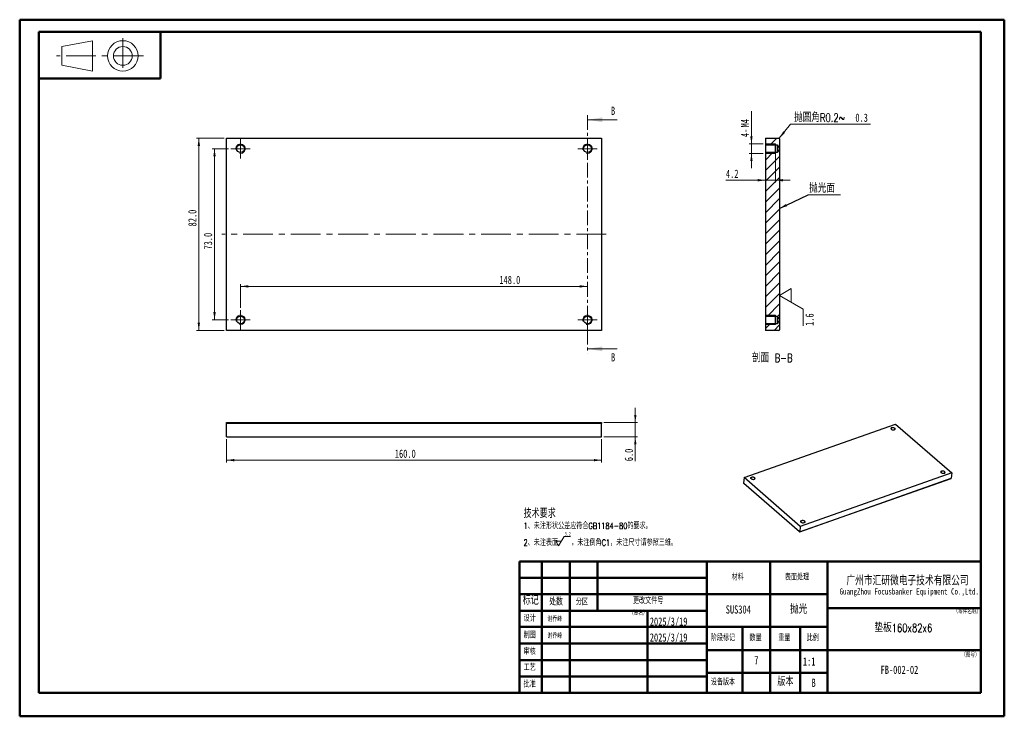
# Model space of a CAD drawing. Header units: millimetres. Extents: x 0 to 420, y 0 to 297.
import ezdxf

# ---------------------------------------------------------------- set-up
doc = ezdxf.new("R2010")
doc.units = ezdxf.units.MM
doc.linetypes.add('CENTER', pattern=[10.159999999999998, 6.35, -1.27, 1.27, -1.27])
doc.linetypes.add('CENTERX2', pattern=[20.319999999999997, 12.7, -2.54, 2.54, -2.54])
doc.layers.add('FORMAT', color=7, linetype='Continuous')
doc.styles.add('SLDTEXTSTYLE0', font='TXT', dxfattribs={"width": 0.7, "bigfont": 'bigfont'})
doc.styles.add('SLDTEXTSTYLE1', font='TXT', dxfattribs={"width": 0.75})
doc.styles.add('SLDTEXTSTYLE2', font='TXT', dxfattribs={"width": 0.7})
doc.styles.add('SLDTEXTSTYLE3', font='TXT', dxfattribs={"width": 0.75, "bigfont": 'bigfont'})
doc.dimstyles.new('SLDDIMSTYLE0', dxfattribs={"dimtxt": 3.5, "dimasz": 3.302, "dimexe": 0, "dimexo": 0.0625, "dimgap": 0.875, "dimtad": 1, "dimdec": 1, "dimrnd": 1e-09, "dimzin": 4, "dimdsep": 46, "dimtxsty": 'SLDTEXTSTYLE1', "dimsah": 1, "dimcen": 0.09, "dimadec": 0, "dimazin": 1, "dimtfac": 1, "dimtofl": 0, "dimtmove": 0, "dimatfit": 3, "dimfxl": 0, "dimfrac": 2, "dimtolj": 1, "dimtzin": 12, "dimarcsym": 0})
doc.dimstyles.new('SLDDIMSTYLE1', dxfattribs={"dimtxt": 3.5, "dimasz": 3.302, "dimexe": 0, "dimexo": 0.0625, "dimgap": 0.875, "dimtad": 1, "dimdec": 1, "dimrnd": 1e-09, "dimzin": 4, "dimdsep": 46, "dimtxsty": 'SLDTEXTSTYLE1', "dimsah": 1, "dimcen": 0.09, "dimadec": 0, "dimazin": 1, "dimtfac": 1, "dimtmove": 0, "dimatfit": 0, "dimfxl": 0, "dimfrac": 2, "dimtolj": 1, "dimtzin": 12, "dimarcsym": 0})
doc.dimstyles.new('SLDDIMSTYLE2', dxfattribs={"dimtxt": 3.5, "dimasz": 3.302, "dimexe": 0, "dimexo": 0.0625, "dimgap": 0.875, "dimtad": 1, "dimdec": 1, "dimrnd": 1e-09, "dimzin": 12, "dimdsep": 46, "dimtxsty": 'SLDTEXTSTYLE1', "dimsah": 1, "dimcen": 0.09, "dimadec": 0, "dimazin": 3, "dimtfac": 1, "dimtmove": 0, "dimatfit": 0, "dimfxl": 0, "dimfrac": 2, "dimtolj": 1, "dimtzin": 12, "dimarcsym": 0})
doc.dimstyles.new('SLDDIMSTYLE3', dxfattribs={"dimtxt": 3.5, "dimasz": 3.302, "dimexe": 0, "dimexo": 0.0625, "dimgap": 0.875, "dimtad": 0, "dimtih": 1, "dimtoh": 1, "dimdec": 1, "dimrnd": 1e-09, "dimdsep": 46, "dimtxsty": 'SLDTEXTSTYLE1', "dimsah": 1, "dimcen": 0, "dimadec": 0, "dimazin": 2, "dimtfac": 1, "dimtofl": 0, "dimtmove": 0, "dimatfit": 3, "dimfxl": 0, "dimfrac": 2, "dimtolj": 1, "dimtzin": 12, "dimarcsym": 0})
doc.dimstyles.new('SLDDIMSTYLE4', dxfattribs={"dimtxt": 0.18, "dimasz": 3.302, "dimexe": 0, "dimexo": 0.0625, "dimgap": 0, "dimtad": 0, "dimtih": 1, "dimtoh": 1, "dimdec": 0, "dimrnd": 1e-09, "dimzin": 0, "dimdsep": 46, "dimtxsty": 'Standard', "dimsah": 1, "dimcen": 0.09, "dimadec": 0, "dimazin": 0, "dimtfac": 3.302, "dimtdec": 0, "dimtofl": 0, "dimtmove": 0, "dimatfit": 3, "dimfxl": 0, "dimfrac": 2, "dimtolj": 1, "dimtzin": 0, "dimarcsym": 0})

# ---------------------------------------------------------------- blocks, each defined once
blk = doc.blocks.new('SW_NOTE_0')
at = {"color": 0, "linetype": 'Continuous', "lineweight": 0}
for p, q in [((14.93248746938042, -10.97431842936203), (17.31019349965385, -6.943758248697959)), ((17.31019349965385, -6.943758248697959), (19.98339549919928, -6.943758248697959)), ((14.93248746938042, -10.97431842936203), (13.7436344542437, -8.959038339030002)), ((16.12134048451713, -8.959038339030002), (13.7436344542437, -8.959038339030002))]:
    blk.add_line(p, q, dxfattribs=at)
at = {"color": 0, "linetype": 'Continuous', "lineweight": 0, "attachment_point": 1}
for s, insert, char_height, style in [('技术要求', (0, 4.511737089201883), 3.5, 'SLDTEXTSTYLE0'), ('1、未注形状公差应符合GB1184-80的要求。', (0, -1.117118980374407), 2.645833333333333, 'SLDTEXTSTYLE0'), ('2、未注表面', (0, -8.254516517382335), 2.645833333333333, 'SLDTEXTSTYLE0'), ('3.2', (17.57062101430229, -5.125184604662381), 1.4107666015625, 'SLDTEXTSTYLE1'), ('，未注倒角C1，未注尺寸请参照三维。', (20.35300992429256, -8.254516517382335), 2.645833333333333, 'SLDTEXTSTYLE0')]:
    blk.add_mtext(s, dxfattribs=dict(at, insert=insert, char_height=char_height, style=style))
blk = doc.blocks.new('SW_NOTE_0_1')
at = {"layer": 'FORMAT', "color": 0, "attachment_point": 2}
for s, insert, char_height, style in [('广州市汇研微电子技术有限公司', (32.41875, 4.898457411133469), 3.8, 'SLDTEXTSTYLE0'), ('GuangZhou Focusbanker Equipment Co.,Ltd.', (33.16306069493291, -0.2484242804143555), 2.600000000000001, 'SLDTEXTSTYLE2')]:
    blk.add_mtext(s, dxfattribs=dict(at, insert=insert, char_height=char_height, style=style))
blk = doc.blocks.new('_D')
at = {"color": 7, "linetype": 'Continuous', "lineweight": 0}
for p, q in [((94.28938473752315, 174.3698891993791), (94.28938473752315, 184.513473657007)), ((94.28938473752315, 183.513473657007), (242.2893847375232, 183.513473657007))]:
    blk.add_line(p, q, dxfattribs=at)
at = {"color": 7, "linetype": 'Continuous', "lineweight": 18}
for points in [[(94.28938473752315, 183.513473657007), (97.59138473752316, 183.005473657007), (97.59138473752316, 184.021473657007)], [(242.2893847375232, 183.513473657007), (238.9873847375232, 184.021473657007), (238.9873847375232, 183.005473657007)]]:
    blk.add_solid(points, dxfattribs=at)
at = {"color": 7, "linetype": 'Continuous', "lineweight": 18, "insert": (204.6936848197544, 188.0252105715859), "char_height": 3.5, "attachment_point": 1, "style": 'SLDTEXTSTYLE1'}
blk.add_mtext('148.0', dxfattribs=at)
blk = doc.blocks.new('_D_1')
at = {"color": 7, "linetype": 'Continuous', "lineweight": 0}
for p, q in [((89.13938473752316, 242.2198891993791), (82.1840361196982, 242.2198891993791)), ((83.1840361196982, 242.2198891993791), (83.1840361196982, 169.2198891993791)), ((89.13938473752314, 169.2198891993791), (82.1840361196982, 169.2198891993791))]:
    blk.add_line(p, q, dxfattribs=at)
at = {"color": 7, "linetype": 'Continuous', "lineweight": 18}
for points in [[(83.1840361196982, 242.2198891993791), (82.67603611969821, 238.9178891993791), (83.6920361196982, 238.9178891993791)], [(83.1840361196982, 169.2198891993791), (83.6920361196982, 172.5218891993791), (82.67603611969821, 172.5218891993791)]]:
    blk.add_solid(points, dxfattribs=at)
at = {"color": 7, "linetype": 'Continuous', "lineweight": 18, "insert": (78.67229920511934, 199.2236707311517), "char_height": 3.5, "attachment_point": 1, "rotation": 90.00000000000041, "style": 'SLDTEXTSTYLE1'}
blk.add_mtext('73.0', dxfattribs=at)
blk = doc.blocks.new('_D_2')
at = {"color": 7, "linetype": 'Continuous', "lineweight": 0}
for p, q in [((87.28938473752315, 246.7198891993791), (75.48521650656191, 246.7198891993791)), ((76.48521650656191, 164.7198891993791), (76.48521650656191, 246.7198891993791)), ((87.28938473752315, 164.7198891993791), (75.48521650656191, 164.7198891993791))]:
    blk.add_line(p, q, dxfattribs=at)
at = {"color": 7, "linetype": 'Continuous', "lineweight": 18}
for points in [[(76.48521650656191, 246.7198891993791), (75.97721650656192, 243.4178891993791), (76.99321650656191, 243.4178891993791)], [(76.48521650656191, 164.7198891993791), (76.99321650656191, 168.0218891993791), (75.97721650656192, 168.0218891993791)]]:
    blk.add_solid(points, dxfattribs=at)
at = {"color": 7, "linetype": 'Continuous', "lineweight": 18, "insert": (71.97347959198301, 209.0815488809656), "char_height": 3.5, "attachment_point": 1, "rotation": 90, "style": 'SLDTEXTSTYLE1'}
blk.add_mtext('82.0', dxfattribs=at)
blk = doc.blocks.new('SW_CENTERMARKSYMBOL_0')
at = {"color": 0, "linetype": 'Continuous', "lineweight": 18}
for p, q in [((-2.500000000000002, 0), (-4.150000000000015, 0)), ((0, 0), (-2.500000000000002, 0)), ((0, 2.500000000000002), (0, 4.149999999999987)), ((0, 0), (0, 2.500000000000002)), ((0, 0), (0, -2.500000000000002)), ((0, 0), (2.500000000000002, 0)), ((2.500000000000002, 0), (4.150000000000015, 0)), ((0, -2.500000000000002), (0, -4.150000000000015))]:
    blk.add_line(p, q, dxfattribs=at)
blk = doc.blocks.new('SW_CENTERMARKSYMBOL_1')
at = {"color": 0, "linetype": 'Continuous', "lineweight": 18}
for p, q in [((-2.500000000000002, 0), (-4.149999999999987, 0)), ((0, 0), (-2.500000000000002, 0)), ((0, 2.500000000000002), (0, 4.149999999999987)), ((0, 0), (0, 2.500000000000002)), ((0, 0), (0, -2.500000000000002)), ((0, 0), (2.500000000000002, 0)), ((2.500000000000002, 0), (4.150000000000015, 0)), ((0, -2.500000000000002), (0, -4.150000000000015))]:
    blk.add_line(p, q, dxfattribs=at)
blk = doc.blocks.new('SW_CENTERMARKSYMBOL_2')
at = {"color": 0, "linetype": 'Continuous', "lineweight": 18}
for p, q in [((-2.500000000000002, 0), (-4.150000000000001, 0)), ((0, 0), (-2.500000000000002, 0)), ((0, 2.500000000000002), (0, 4.149999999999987)), ((0, 0), (0, 2.500000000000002)), ((0, 0), (0, -2.500000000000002)), ((0, 0), (2.500000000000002, 0)), ((2.500000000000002, 0), (4.150000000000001, 0)), ((0, -2.500000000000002), (0, -4.150000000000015))]:
    blk.add_line(p, q, dxfattribs=at)
blk = doc.blocks.new('SW_CENTERMARKSYMBOL_3')
at = {"color": 0, "linetype": 'Continuous', "lineweight": 18}
for p, q in [((-2.500000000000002, 0), (-4.150000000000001, 0)), ((0, 0), (-2.500000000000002, 0)), ((0, 2.500000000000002), (0, 4.149999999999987)), ((0, 0), (0, 2.500000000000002)), ((0, 0), (0, -2.500000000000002)), ((0, 0), (2.500000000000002, 0)), ((2.500000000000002, 0), (4.150000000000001, 0)), ((0, -2.500000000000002), (0, -4.150000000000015))]:
    blk.add_line(p, q, dxfattribs=at)
blk = doc.blocks.new('_D_3')
at = {"color": 7, "linetype": 'Continuous', "lineweight": 0}
for p, q in [((262.6697724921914, 125.4225346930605), (262.6697724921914, 131.7725346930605)), ((249.2893847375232, 125.4225346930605), (263.6697724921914, 125.4225346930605)), ((262.6697724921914, 119.4225346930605), (262.6697724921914, 125.4225346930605)), ((249.2893847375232, 119.4225346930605), (263.6697724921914, 119.4225346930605)), ((262.6697724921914, 119.4225346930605), (262.6697724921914, 108.9691118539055))]:
    blk.add_line(p, q, dxfattribs=at)
at = {"color": 7, "linetype": 'Continuous', "lineweight": 18}
for points in [[(262.6697724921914, 125.4225346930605), (263.1777724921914, 128.7245346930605), (262.1617724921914, 128.7245346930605)], [(262.6697724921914, 119.4225346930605), (262.1617724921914, 116.1205346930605), (263.1777724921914, 116.1205346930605)]]:
    blk.add_solid(points, dxfattribs=at)
at = {"color": 7, "linetype": 'Continuous', "lineweight": 18, "insert": (258.1580355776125, 108.9691118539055), "char_height": 3.5, "attachment_point": 1, "rotation": 90, "style": 'SLDTEXTSTYLE1'}
blk.add_mtext('6.0', dxfattribs=at)
blk = doc.blocks.new('_D_4')
at = {"color": 7, "linetype": 'Continuous', "lineweight": 0}
for p, q in [((88.28938473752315, 118.4225346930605), (88.28938473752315, 108.4225346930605)), ((248.2893847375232, 118.4225346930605), (248.2893847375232, 108.4225346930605)), ((88.28938473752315, 109.4225346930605), (248.2893847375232, 109.4225346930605))]:
    blk.add_line(p, q, dxfattribs=at)
at = {"color": 7, "linetype": 'Continuous', "lineweight": 18}
for points in [[(88.28938473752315, 109.4225346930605), (91.59138473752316, 108.9145346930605), (91.59138473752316, 109.9305346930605)], [(248.2893847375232, 109.4225346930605), (244.9873847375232, 109.9305346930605), (244.9873847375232, 108.9145346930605)]]:
    blk.add_solid(points, dxfattribs=at)
at = {"color": 7, "linetype": 'Continuous', "lineweight": 18, "insert": (160.0935077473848, 113.9342716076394), "char_height": 3.5, "attachment_point": 1, "style": 'SLDTEXTSTYLE1'}
blk.add_mtext('160.0', dxfattribs=at)
blk = doc.blocks.new('_D_5')
at = {"color": 7, "linetype": 'Continuous', "lineweight": 0}
for p, q in [((318.2111490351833, 243.2198891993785), (318.2111490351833, 227.7664280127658)), ((322.4111490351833, 243.2198891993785), (322.4111490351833, 227.7664280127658)), ((318.2111490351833, 228.7664280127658), (301.3412899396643, 228.7664280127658)), ((318.2111490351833, 228.7664280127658), (322.4111490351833, 228.7664280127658)), ((322.4111490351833, 228.7664280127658), (328.7611490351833, 228.7664280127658))]:
    blk.add_line(p, q, dxfattribs=at)
at = {"color": 7, "linetype": 'Continuous', "lineweight": 18}
for points in [[(318.2111490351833, 228.7664280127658), (314.9091490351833, 229.2744280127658), (314.9091490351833, 228.2584280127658)], [(322.4111490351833, 228.7664280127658), (325.7131490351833, 228.2584280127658), (325.7131490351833, 229.2744280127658)]]:
    blk.add_solid(points, dxfattribs=at)
at = {"color": 7, "linetype": 'Continuous', "lineweight": 18, "insert": (301.3412899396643, 233.2781649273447), "char_height": 3.5, "attachment_point": 1, "style": 'SLDTEXTSTYLE1'}
blk.add_mtext('4.2', dxfattribs=at)
blk = doc.blocks.new('_D_6')
at = {"color": 7, "linetype": 'Continuous', "lineweight": 0}
for p, q in [((312.2182968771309, 244.2198891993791), (312.2182968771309, 258.1882816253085)), ((317.2111490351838, 244.2198891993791), (311.2182968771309, 244.2198891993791)), ((312.2182968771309, 244.2198891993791), (312.2182968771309, 240.2198891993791)), ((317.2111490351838, 240.2198891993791), (311.2182968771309, 240.2198891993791)), ((312.2182968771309, 240.2198891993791), (312.2182968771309, 233.8698891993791))]:
    blk.add_line(p, q, dxfattribs=at)
at = {"color": 7, "linetype": 'Continuous', "lineweight": 18}
for points in [[(312.2182968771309, 244.2198891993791), (312.7262968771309, 247.5218891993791), (311.7102968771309, 247.5218891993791)], [(312.2182968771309, 240.2198891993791), (311.7102968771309, 236.9178891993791), (312.7262968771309, 236.9178891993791)]]:
    blk.add_solid(points, dxfattribs=at)
at = {"color": 7, "linetype": 'Continuous', "lineweight": 18, "char_height": 3.5, "attachment_point": 1, "rotation": 90.00000000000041, "style": 'SLDTEXTSTYLE1'}
for s, insert in [('M4', (307.706559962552, 251.3146702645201)), ('4-', (307.706559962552, 247.1778648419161))]:
    blk.add_mtext(s, dxfattribs=dict(at, insert=insert))
blk = doc.blocks.new('_D_7')
at = {"color": 7, "linetype": 'Continuous', "lineweight": 0}
for p, q in [((324.0962164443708, 246.6560036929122), (328.8202557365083, 252.6830732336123)), ((328.8202557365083, 252.6830732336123), (363.0015052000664, 252.6830732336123)), ((323.9111490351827, 246.419889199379), (324.0962164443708, 246.6560036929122))]:
    blk.add_line(p, q, dxfattribs=at)
at = {"color": 7, "linetype": 'Continuous', "lineweight": 18}
blk.add_solid([(324.0962164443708, 246.6560036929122), (326.5330122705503, 248.9414564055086), (325.7333711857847, 249.5682180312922)], dxfattribs=at)
at = {"color": 7, "linetype": 'Continuous', "lineweight": 18, "char_height": 3.5, "attachment_point": 1}
for s, insert, style in [('抛圆角R0.2~', (330.4077557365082, 257.194810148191), 'SLDTEXTSTYLE3'), ('0.3', (356.5362284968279, 257.194810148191), 'SLDTEXTSTYLE1')]:
    blk.add_mtext(s, dxfattribs=dict(at, insert=insert, style=style))
blk = doc.blocks.new('SW_NOTE_0_2')
at = {"color": 0, "linetype": 'Continuous', "lineweight": 0}
blk.add_line((13.87129937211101, 0), (0, 0), dxfattribs=at)
at = {"color": 0, "linetype": 'Continuous', "lineweight": 0, "insert": (0.4531793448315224, 4.526013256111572), "char_height": 3.5, "attachment_point": 1, "style": 'SLDTEXTSTYLE3'}
blk.add_mtext('抛光面', dxfattribs=at)
blk = doc.blocks.new('SW_SFSYMBOL_0')
at = {"color": 0, "linetype": 'Continuous', "lineweight": 0}
for p, q in [((-15.55534959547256, 13.00927953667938), (-10.55559959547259, 15.95872953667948)), ((-15.55534959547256, 13.00927953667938), (-5.555849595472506, 7.110379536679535)), ((-10.55559959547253, 10.05982953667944), (-10.55559959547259, 15.95872953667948)), ((-5.555849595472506, 7.110379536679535), (-5.555849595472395, 0))]:
    blk.add_line(p, q, dxfattribs=at)
at = {"color": 0, "linetype": 'Continuous', "lineweight": 0, "insert": (-4.511737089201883, -2.775557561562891e-14), "char_height": 3.5, "attachment_point": 1, "rotation": 90.00000000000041, "style": 'SLDTEXTSTYLE1'}
blk.add_mtext('1.6', dxfattribs=at)

msp = doc.modelspace()

# ---------------------------------------------------------------- hatches: boundary and pattern name
at = {"linetype": 'Continuous', "lineweight": 18}
h = msp.add_hatch(dxfattribs=at)
h.set_pattern_fill('ANSI31', angle=2.8e-322, style=0)
h.set_pattern_definition([(45, (0, 0), (-2.245064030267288, 2.245064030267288), [])])
edge = h.paths.add_edge_path(flags=0)
edge.add_line((318.2111490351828, 164.7198891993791), (323.9111490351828, 164.7198891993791))
edge.add_arc((323.9111490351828, 165.019889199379), 0.3, 270.0000000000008, 360.0000000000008)
edge.add_line((324.2111490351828, 165.019889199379), (324.2111490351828, 246.4198891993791))
edge.add_arc((323.9111490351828, 246.4198891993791), 0.3, 0, 90)
edge.add_line((323.9111490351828, 246.7198891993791), (318.2111490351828, 246.7198891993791))
edge.add_line((318.2111490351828, 246.7198891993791), (318.2111490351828, 243.8698891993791))
edge.add_line((318.2111490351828, 243.8698891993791), (323.2111490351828, 243.8698891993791))
edge.add_line((323.2111490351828, 243.8698891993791), (324.2025690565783, 242.2198891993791))
edge.add_line((324.2025690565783, 242.2198891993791), (323.2111490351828, 240.5698891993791))
edge.add_line((323.2111490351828, 240.5698891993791), (318.2111490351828, 240.5698891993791))
edge.add_line((318.2111490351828, 240.5698891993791), (318.2111490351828, 170.8698891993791))
edge.add_line((318.2111490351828, 170.8698891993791), (323.2111490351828, 170.8698891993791))
edge.add_line((323.2111490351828, 170.8698891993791), (324.2025690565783, 169.2198891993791))
edge.add_line((324.2025690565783, 169.2198891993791), (323.2111490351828, 167.5698891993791))
edge.add_line((323.2111490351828, 167.5698891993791), (318.2111490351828, 167.5698891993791))
edge.add_line((318.2111490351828, 167.5698891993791), (318.2111490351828, 164.7198891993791))

# ---------------------------------------------------------------- linework, layer by layer
at = {"color": 7, "linetype": 'Continuous', "lineweight": 50}
for p, q in [((8.213440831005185, 292.1132770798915), (60.07884356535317, 292.1132770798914)), ((213.2134408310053, 52.2619285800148), (223.2134408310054, 52.2619285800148)), ((213.2134408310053, 45.21478015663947), (222.7974047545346, 45.21478015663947)), ((222.7974047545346, 45.21478015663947), (222.7974047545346, 38.30907700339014)), ((234.7887375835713, 38.30907700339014), (234.7887375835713, 45.21478015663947)), ((213.2134408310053, 38.30907700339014), (222.7974047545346, 38.30907700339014)), ((222.7974047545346, 38.30907700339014), (234.7887375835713, 38.30907700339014)), ((222.7974047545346, 38.30907700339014), (222.7974047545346, 31.21478015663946)), ((234.7887375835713, 38.30907700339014), (246.5106022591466, 38.30907700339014)), ((222.7974047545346, 31.21478015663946), (213.2134408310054, 31.21478015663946)), ((222.7974047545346, 31.21478015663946), (222.7974047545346, 24.21478015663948)), ((213.2134408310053, 24.21478015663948), (222.7974047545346, 24.21478015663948))]:
    msp.add_line(p, q, dxfattribs=at)
at = {"color": 7, "linetype": 'Continuous', "lineweight": 18}
for p, q in [((31.07640456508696, 288.2731628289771), (18.07640456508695, 285.7731628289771)), ((18.07640456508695, 285.7731628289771), (18.07640456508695, 277.7731628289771)), ((31.07640456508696, 275.2731628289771), (31.07640456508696, 288.2731628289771)), ((18.07640456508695, 277.7731628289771), (31.07640456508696, 275.2731628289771)), ((254.9893847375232, 254.5598891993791), (242.2893847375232, 254.5598891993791)), ((318.2111490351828, 244.2198891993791), (322.4111490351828, 244.2198891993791)), ((318.2111490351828, 240.2198891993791), (322.4111490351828, 240.2198891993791)), ((318.2111490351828, 171.2198891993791), (322.4111490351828, 171.2198891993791)), ((318.2111490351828, 167.2198891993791), (322.4111490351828, 167.2198891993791)), ((254.9893847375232, 156.8798891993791), (242.2893847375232, 156.8798891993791))]:
    msp.add_line(p, q, dxfattribs=at)
at = {"color": 7, "linetype": 'CENTERX2', "lineweight": 18}
for p, q in [((44.07640456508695, 289.3971767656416), (44.07640456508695, 274.3203593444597)), ((52.94590480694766, 281.7731628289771), (15.74818313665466, 281.7731628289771)), ((250.2893847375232, 205.7198891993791), (86.28938473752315, 205.7198891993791))]:
    msp.add_line(p, q, dxfattribs=at)
at = {"color": 7, "linetype": 'CENTER', "lineweight": 18}
msp.add_line((242.2893847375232, 256.559889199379), (242.2893847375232, 154.8798891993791), dxfattribs=at)
at = {"color": 7, "linetype": 'Continuous', "lineweight": 25}
for p, q in [((88.28938473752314, 246.7198891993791), (248.2893847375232, 246.7198891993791)), ((88.28938473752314, 164.7198891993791), (88.28938473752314, 246.7198891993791)), ((248.2893847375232, 246.7198891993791), (248.2893847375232, 164.7198891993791)), ((318.211149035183, 246.7198891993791), (318.211149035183, 243.8698891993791)), ((318.211149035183, 246.7198891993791), (323.911149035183, 246.7198891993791)), ((318.211149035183, 243.8698891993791), (318.211149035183, 240.5698891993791)), ((318.211149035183, 243.8698891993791), (323.211149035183, 243.8698891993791)), ((322.4111490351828, 240.2198891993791), (322.4111490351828, 244.2198891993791)), ((323.211149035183, 243.8698891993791), (323.211149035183, 240.5698891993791)), ((323.211149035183, 243.8698891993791), (324.2025690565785, 242.2198891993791)), ((324.211149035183, 246.4198891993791), (324.211149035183, 165.019889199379)), ((323.211149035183, 240.5698891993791), (318.211149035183, 240.5698891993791)), ((318.211149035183, 240.5698891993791), (318.211149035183, 170.8698891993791)), ((324.2025690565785, 242.2198891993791), (323.211149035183, 240.5698891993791)), ((318.211149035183, 170.8698891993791), (318.211149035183, 167.5698891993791)), ((318.211149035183, 170.8698891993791), (323.211149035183, 170.8698891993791)), ((322.4111490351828, 167.2198891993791), (322.4111490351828, 171.2198891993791)), ((323.211149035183, 170.8698891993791), (323.211149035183, 167.5698891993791)), ((323.211149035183, 170.8698891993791), (324.2025690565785, 169.2198891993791)), ((324.2025690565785, 169.2198891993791), (323.211149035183, 167.5698891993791)), ((248.2893847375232, 164.7198891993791), (88.28938473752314, 164.7198891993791)), ((323.211149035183, 167.5698891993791), (318.211149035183, 167.5698891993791)), ((318.211149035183, 167.5698891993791), (318.211149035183, 164.7198891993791)), ((323.911149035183, 164.7198891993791), (318.211149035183, 164.7198891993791)), ((88.28938473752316, 125.4225346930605), (248.2893847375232, 125.4225346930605)), ((88.28938473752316, 125.1225346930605), (88.28938473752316, 125.4225346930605)), ((248.2893847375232, 125.1225346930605), (88.28938473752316, 125.1225346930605)), ((88.28938473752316, 119.4225346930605), (88.28938473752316, 125.1225346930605)), ((248.2893847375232, 125.4225346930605), (248.2893847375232, 125.1225346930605)), ((248.2893847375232, 119.4225346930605), (248.2893847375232, 125.1225346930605)), ((309.1006547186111, 101.9900474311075), (373.7076541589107, 124.8021671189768)), ((373.7076541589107, 124.8021671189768), (397.6579825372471, 104.0131834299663)), ((88.28938473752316, 119.4225346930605), (248.2893847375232, 119.4225346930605)), ((309.1006547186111, 101.9900474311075), (308.8697143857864, 99.67190823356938)), ((333.0509830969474, 81.20106374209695), (309.1006547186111, 101.9900474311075)), ((332.7823614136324, 78.81753988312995), (397.389360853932, 101.6296595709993)), ((332.8200427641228, 78.88292454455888), (397.4270422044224, 101.6950442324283)), ((397.6579825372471, 104.0131834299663), (333.0509830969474, 81.20106374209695)), ((397.6579825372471, 104.0131834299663), (397.4270422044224, 101.6950442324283)), ((332.7202648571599, 78.83697447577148), (308.9451827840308, 99.47384364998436)), ((333.0509830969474, 81.20106374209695), (332.8200427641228, 78.88292454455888))]:
    msp.add_line(p, q, dxfattribs=at)
at = {"color": 7, "linetype": 'Continuous', "lineweight": 18, "flags": 128}
for points in [[(373.1833933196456, 122.2988053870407), (372.8298768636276, 122.2282793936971), (372.4412478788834, 122.2456838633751), (372.0766716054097, 122.3483691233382), (371.7916514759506, 122.5207022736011), (371.6295792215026, 122.7364471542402), (371.6151288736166, 122.9627585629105), (371.7505003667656, 123.1651826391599), (372.0150846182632, 123.3129021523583), (372.3686010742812, 123.3834281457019), (372.7572300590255, 123.3660236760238), (373.1218063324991, 123.2633384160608), (373.4068264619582, 123.0910052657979), (373.5688987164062, 122.8752603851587), (373.5833490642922, 122.6489489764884), (373.4479775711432, 122.446524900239), (373.1833933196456, 122.2988053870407)], [(313.4219188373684, 101.1975946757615), (313.0684023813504, 101.1270686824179), (312.6797733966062, 101.1444731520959), (312.3151971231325, 101.247158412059), (312.0301769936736, 101.4194915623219), (311.8681047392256, 101.6352364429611), (311.8536543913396, 101.8615478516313), (311.9890258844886, 102.0639719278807), (312.2536101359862, 102.2116914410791), (312.6071265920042, 102.2822174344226), (312.9957555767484, 102.2648129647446), (313.3603318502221, 102.1621277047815), (313.645351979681, 101.9897945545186), (313.807424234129, 101.7740496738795), (313.821874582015, 101.5477382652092), (313.686503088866, 101.3453141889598), (313.4219188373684, 101.1975946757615)], [(394.5050271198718, 103.7915394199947), (394.1515106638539, 103.7210134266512), (393.7628816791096, 103.7384178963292), (393.3983054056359, 103.8411031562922), (393.113285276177, 104.0134363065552), (392.951213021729, 104.2291811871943), (392.936762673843, 104.4554925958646), (393.072134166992, 104.657916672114), (393.3367184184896, 104.8056361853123), (393.6902348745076, 104.8761621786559), (394.0788638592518, 104.8587577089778), (394.4434401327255, 104.7560724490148), (394.7284602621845, 104.5837392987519), (394.8905325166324, 104.3679944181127), (394.9049828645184, 104.1416830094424), (394.7696113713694, 103.9392589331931), (394.5050271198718, 103.7915394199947)], [(334.7435526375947, 82.69032870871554), (334.3900361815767, 82.61980271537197), (334.0014071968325, 82.63720718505), (333.6368309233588, 82.73989244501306), (333.3518107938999, 82.91222559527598), (333.1897385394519, 83.12797047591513), (333.1752881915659, 83.3542818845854), (333.3106596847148, 83.55670596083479), (333.5752439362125, 83.70442547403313), (333.9287603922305, 83.77495146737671), (334.3173893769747, 83.75754699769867), (334.6819656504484, 83.6548617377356), (334.9669857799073, 83.48252858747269), (335.1290580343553, 83.26678370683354), (335.1435083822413, 83.04047229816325), (335.0081368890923, 82.83804822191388), (334.7435526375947, 82.69032870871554)]]:
    msp.add_lwpolyline(points, dxfattribs=at)
at = {"color": 7, "linetype": 'Continuous', "lineweight": 25, "flags": 128}
for points in [[(373.0811663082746, 122.3875388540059), (373.2493519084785, 122.4707611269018), (373.3648692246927, 122.5811306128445), (373.4183597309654, 122.7097058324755), (373.4054899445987, 122.8460703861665), (373.3273024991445, 122.9791768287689), (373.1901316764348, 123.0982416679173), (373.0050902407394, 123.1936189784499), (372.7871691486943, 123.2575818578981), (372.5540230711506, 123.2849484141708), (372.3245401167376, 123.2735015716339), (372.1173116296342, 123.2241686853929), (371.9491260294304, 123.1409464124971), (371.8336087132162, 123.0305769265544), (371.7801182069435, 122.9020017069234), (371.7929879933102, 122.7656371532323), (371.8711754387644, 122.63253071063), (372.0083462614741, 122.5134658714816), (372.1933876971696, 122.418088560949), (372.4113087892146, 122.3541256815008), (372.6444548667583, 122.3267591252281), (372.8739378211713, 122.338205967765), (373.0811663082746, 122.3875388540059)], [(313.3196918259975, 101.2863281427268), (313.4878774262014, 101.3695504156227), (313.6033947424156, 101.4799199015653), (313.6568852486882, 101.6084951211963), (313.6440154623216, 101.7448596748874), (313.5658280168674, 101.8779661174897), (313.4286571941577, 101.9970309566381), (313.2436157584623, 102.0924082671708), (313.0256946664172, 102.1563711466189), (312.7925485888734, 102.1837377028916), (312.5630656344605, 102.1722908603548), (312.3558371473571, 102.1229579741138), (312.1876515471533, 102.0397357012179), (312.0721342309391, 101.9293662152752), (312.0186437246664, 101.8007909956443), (312.0315135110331, 101.6644264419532), (312.1097009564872, 101.5313199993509), (312.2468717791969, 101.4122551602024), (312.4319132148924, 101.3168778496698), (312.6498343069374, 101.2529149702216), (312.8829803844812, 101.225548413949), (313.1124633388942, 101.2369952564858), (313.3196918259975, 101.2863281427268)], [(394.4028001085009, 103.88027288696), (394.5709857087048, 103.9634951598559), (394.686503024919, 104.0738646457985), (394.7399935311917, 104.2024398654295), (394.727123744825, 104.3388044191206), (394.6489362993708, 104.4719108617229), (394.5117654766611, 104.5909757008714), (394.3267240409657, 104.686353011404), (394.1088029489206, 104.7503158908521), (393.8756568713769, 104.7776824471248), (393.6461739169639, 104.766235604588), (393.4389454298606, 104.716902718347), (393.2707598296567, 104.6336804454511), (393.1552425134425, 104.5233109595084), (393.1017520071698, 104.3947357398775), (393.1146217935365, 104.2583711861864), (393.1928092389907, 104.1252647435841), (393.3299800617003, 104.0061999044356), (393.5150214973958, 103.910822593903), (393.7329425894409, 103.8468597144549), (393.9660886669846, 103.8194931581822), (394.1955716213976, 103.830940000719), (394.4028001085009, 103.88027288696)], [(334.6413256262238, 82.77906217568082), (334.8095112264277, 82.86228444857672), (334.9250285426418, 82.97265393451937), (334.9785190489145, 83.10122915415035), (334.9656492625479, 83.23759370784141), (334.8874618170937, 83.37070015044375), (334.750290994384, 83.48976498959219), (334.5652495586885, 83.58514230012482), (334.3473284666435, 83.64910517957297), (334.1141823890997, 83.67647173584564), (333.8846994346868, 83.66502489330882), (333.6774709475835, 83.61569200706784), (333.5092853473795, 83.53246973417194), (333.3937680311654, 83.42210024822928), (333.3402775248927, 83.2935250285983), (333.3531473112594, 83.15716047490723), (333.4313347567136, 83.0240540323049), (333.5685055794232, 82.90498919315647), (333.7535470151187, 82.80961188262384), (333.9714681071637, 82.74564900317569), (334.2046141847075, 82.71828244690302), (334.4340971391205, 82.72972928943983), (334.6413256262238, 82.77906217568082)], [(332.7202648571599, 78.83697447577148), (332.7375928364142, 78.82448077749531), (332.754722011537, 78.81715587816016), (332.7709941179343, 78.81528126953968), (332.785783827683, 78.81892899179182), (332.7985227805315, 78.82795886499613), (332.808721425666, 78.84202387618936), (332.8159878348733, 78.8605835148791), (332.8200427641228, 78.88292454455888)]]:
    msp.add_lwpolyline(points, dxfattribs=at)
at = {"color": 7, "linetype": 'Continuous', "lineweight": 18}
for radius in [6.500000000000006, 4.000000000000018]:
    msp.add_circle((44.07640456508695, 281.7731628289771), radius, dxfattribs=at)
at = {"color": 7, "linetype": 'Continuous', "lineweight": 25}
for centre in [(94.28938473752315, 242.2198891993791), (242.2893847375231, 242.2198891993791), (94.28938473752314, 169.2198891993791), (242.2893847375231, 169.2198891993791)]:
    msp.add_circle(centre, 1.650000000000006, dxfattribs=at)
at = {"color": 7, "linetype": 'Continuous', "lineweight": 18}
for centre, radius, start, end in [((94.28938473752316, 242.2198891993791), 2.000000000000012, 255.0000000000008, 195.0000000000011), ((242.2893847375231, 242.2198891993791), 2.000000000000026, 255.0000000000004, 195.000000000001), ((94.28938473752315, 169.2198891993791), 2.000000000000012, 255.0000000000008, 195.0000000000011), ((242.2893847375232, 169.2198891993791), 2.000000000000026, 255.0000000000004, 195.000000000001)]:
    msp.add_arc(centre, radius, start, end, dxfattribs=at)
at = {"color": 7, "linetype": 'Continuous', "lineweight": 25}
for centre, radius, start, end in [((323.911149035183, 246.4198891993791), 0.3000000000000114, 0, 90), ((323.911149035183, 165.019889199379), 0.3000000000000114, 270.0000000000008, 0), ((397.3592454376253, 101.6905654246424), 0.06794454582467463, 296.3104843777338, 3.779596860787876), ((309.1229517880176, 99.6549889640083), 0.2538019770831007, 176.1776413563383, 225.5389659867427)]:
    msp.add_arc(centre, radius, start, end, dxfattribs=at)
at = {"color": 7, "linetype": 'Continuous', "lineweight": 18}
for points in [[(242.2893847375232, 254.5598891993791), (248.6393847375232, 253.5438891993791), (248.6393847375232, 255.575889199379)], [(242.2893847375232, 156.8798891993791), (248.6393847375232, 155.8638891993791), (248.6393847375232, 157.895889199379)]]:
    msp.add_solid(points, dxfattribs=at)
at = {"layer": 'FORMAT', "linetype": 'Continuous', "lineweight": 50}
for p, q in [((0.07884356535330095, 0.214780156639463), (0.07884356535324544, 297.2147801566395)), ((0.07884356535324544, 297.2147801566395), (420.0788435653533, 297.2147801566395)), ((420.0788435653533, 0.2147801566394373), (420.0788435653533, 297.2147801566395)), ((8.213440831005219, 10.21478015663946), (8.213440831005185, 292.1132770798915)), ((8.213440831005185, 292.1132770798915), (410.102859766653, 292.1132770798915)), ((8.213440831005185, 292.1132770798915), (8.213440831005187, 272.2147801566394)), ((410.102859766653, 292.1132770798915), (410.102859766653, 10.21478015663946)), ((213.2134408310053, 66.21478015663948), (410.102859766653, 66.21478015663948)), ((213.2134408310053, 66.21478015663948), (213.2134408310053, 10.21478015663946)), ((410.102859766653, 66.21478015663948), (410.102859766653, 10.21478015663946)), ((8.213440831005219, 10.21478015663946), (410.102859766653, 10.21478015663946)), ((213.2134408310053, 10.21478015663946), (410.102859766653, 10.21478015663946)), ((0.07884356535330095, 0.214780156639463), (420.0788435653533, 0.2147801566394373))]:
    msp.add_line(p, q, dxfattribs=at)
at = {"layer": 'FORMAT', "lineweight": 50}
for p, q in [((60.07884356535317, 272.2147801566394), (60.07884356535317, 292.1132770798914)), ((8.213440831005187, 272.2147801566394), (60.07884356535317, 272.2147801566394)), ((222.7974047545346, 66.21478015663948), (222.7974047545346, 38.30907700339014)), ((234.7887375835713, 66.21478015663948), (234.7887375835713, 38.30907700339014)), ((246.5043693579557, 45.21478015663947), (246.5043693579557, 66.21478015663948)), ((293.2134408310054, 66.21478015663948), (293.2134408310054, 10.21478015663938)), ((320.2695275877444, 66.21478015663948), (320.2695275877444, 38.30907700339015)), ((344.6157769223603, 66.21478015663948), (344.6157769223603, 38.30907700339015)), ((213.2134408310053, 59.21478015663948), (293.2134408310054, 59.21478015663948)), ((213.2134408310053, 59.21478015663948), (223.2134408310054, 59.21478015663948)), ((213.2134408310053, 52.2619285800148), (293.2134408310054, 52.2619285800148)), ((344.6157769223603, 52.26192858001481), (293.2134408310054, 52.2619285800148)), ((344.6157769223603, 46.37933214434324), (410.102859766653, 46.37933214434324)), ((213.2134408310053, 45.21478015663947), (293.2134408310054, 45.21478015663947)), ((267.8824762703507, 45.21478015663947), (267.8824762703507, 31.21478015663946)), ((213.2134408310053, 38.30907700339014), (222.7974047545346, 38.30907700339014)), ((222.7974047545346, 38.30907700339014), (234.7887375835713, 38.30907700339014)), ((222.7974047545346, 38.30907700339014), (222.7974047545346, 31.21478015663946)), ((234.7887375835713, 38.30907700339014), (234.7887375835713, 31.21478015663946)), ((234.7887375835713, 38.30907700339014), (246.5106022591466, 38.30907700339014)), ((265.2134408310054, 38.30907700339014), (246.5106022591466, 38.30907700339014)), ((277.2134408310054, 38.30907700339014), (265.2134408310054, 38.30907700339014)), ((295.9232782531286, 38.30907700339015), (277.2134408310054, 38.30907700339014)), ((344.6157769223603, 38.30907700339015), (295.9232782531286, 38.30907700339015)), ((308.4531834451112, 38.30907700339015), (308.4531834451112, 10.21478015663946)), ((320.2695275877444, 38.30907700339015), (320.2695275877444, 10.21478015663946)), ((332.9488631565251, 38.30907700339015), (332.9488631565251, 10.21478015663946)), ((344.6157769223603, 28.41900741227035), (344.6157769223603, 38.30907700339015)), ((213.2134408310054, 31.21478015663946), (222.7974047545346, 31.21478015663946)), ((222.7974047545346, 31.21478015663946), (222.7974047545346, 24.21478015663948)), ((222.7974047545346, 31.21478015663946), (234.7887375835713, 31.21478015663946)), ((234.7887375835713, 31.21478015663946), (222.7974047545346, 31.21478015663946)), ((234.7887375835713, 31.21478015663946), (234.7887375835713, 24.21478015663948)), ((267.8824762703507, 31.21478015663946), (234.7887375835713, 31.21478015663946)), ((265.2134408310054, 31.21478015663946), (267.8824762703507, 31.21478015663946)), ((277.2134408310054, 31.21478015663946), (265.2134408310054, 31.21478015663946)), ((267.8824762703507, 31.21478015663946), (267.8824762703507, 24.21478015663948)), ((293.2134408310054, 31.21478015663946), (277.2134408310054, 31.21478015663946)), ((344.6157769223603, 28.41900741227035), (293.2134408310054, 28.41900741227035)), ((344.6157769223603, 28.41900741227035), (410.102859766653, 28.41900741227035)), ((344.6157769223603, 28.41900741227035), (344.6157769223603, 18.81645755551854)), ((222.7974047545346, 24.21478015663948), (213.2134408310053, 24.21478015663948)), ((222.7974047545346, 24.21478015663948), (222.7974047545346, 17.21478015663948)), ((234.7887375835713, 24.21478015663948), (222.7974047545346, 24.21478015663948)), ((222.7974047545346, 24.21478015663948), (234.7887375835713, 24.21478015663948)), ((222.7974047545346, 24.21478015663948), (222.7974047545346, 17.21478015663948)), ((234.7887375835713, 24.21478015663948), (234.7887375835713, 17.21478015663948)), ((267.8824762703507, 24.21478015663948), (234.7887375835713, 24.21478015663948)), ((265.2134408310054, 24.21478015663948), (267.8824762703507, 24.21478015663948)), ((277.2134408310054, 24.21478015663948), (265.2134408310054, 24.21478015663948)), ((267.8824762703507, 24.21478015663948), (267.8824762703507, 17.21478015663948)), ((293.2134408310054, 24.21478015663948), (277.2134408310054, 24.21478015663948)), ((213.2134408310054, 17.21478015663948), (222.7974047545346, 17.21478015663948)), ((222.7974047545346, 17.21478015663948), (213.2134408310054, 17.21478015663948)), ((222.7974047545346, 17.21478015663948), (222.7974047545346, 10.21478015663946)), ((222.7974047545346, 17.21478015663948), (234.7887375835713, 17.21478015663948)), ((222.7974047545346, 17.21478015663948), (234.7887375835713, 17.21478015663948)), ((222.7974047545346, 17.21478015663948), (222.7974047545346, 10.21478015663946)), ((234.7887375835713, 17.21478015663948), (234.7887375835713, 10.21478015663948)), ((267.8824762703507, 17.21478015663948), (234.7887375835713, 17.21478015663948)), ((265.2134408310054, 17.21478015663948), (267.8824762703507, 17.21478015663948)), ((277.2134408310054, 17.21478015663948), (265.2134408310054, 17.21478015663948)), ((267.8824762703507, 17.21478015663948), (267.8824762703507, 10.21478015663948)), ((293.2134408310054, 17.21478015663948), (277.2134408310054, 17.21478015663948)), ((344.6157769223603, 18.81645755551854), (293.2134408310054, 18.81645755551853)), ((344.6157769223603, 10.21478015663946), (344.6157769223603, 18.81645755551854))]:
    msp.add_line(p, q, dxfattribs=at)

# ---------------------------------------------------------------- block references
at = {"color": 7, "linetype": 'Continuous', "lineweight": 0}
for name, p in [('SW_CENTERMARKSYMBOL_2', (94.28938473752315, 242.2198891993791)), ('SW_CENTERMARKSYMBOL_1', (242.2893847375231, 242.2198891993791)), ('SW_NOTE_0_2', (336.3725868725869, 222.5013324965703)), ('SW_SFSYMBOL_0', (339.7664986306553, 166.6457627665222)), ('SW_CENTERMARKSYMBOL_3', (94.28938473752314, 169.2198891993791)), ('SW_CENTERMARKSYMBOL_0', (242.2893847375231, 169.2198891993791)), ('SW_NOTE_0', (215.0096298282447, 83.84883069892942))]:
    msp.add_blockref(name, p, dxfattribs=at)
at = {"layer": 'FORMAT'}
msp.add_blockref('SW_NOTE_0_1', (346.3629305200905, 54.98771153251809), dxfattribs=at)

# ---------------------------------------------------------------- texts
at = {"color": 7, "linetype": 'Continuous', "char_height": 3.5, "attachment_point": 1, "style": 'SLDTEXTSTYLE1'}
for insert in [(252.3108804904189, 260.1157386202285), (252.3108804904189, 155.0297913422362)]:
    msp.add_mtext('B', dxfattribs=dict(at, insert=insert))
at = {"color": 7, "linetype": 'Continuous', "lineweight": 0}
for s, insert, char_height, attachment_point, style in [('剖面 B-B', (321.0847596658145, 154.7559317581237), 3.5, 2, 'SLDTEXTSTYLE3'), ('SUS304', (306.6114493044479, 47.52379760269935), 3.5, 2, 'SLDTEXTSTYLE1'), ('抛光', (332.369735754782, 47.52379760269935), 3.5, 2, 'SLDTEXTSTYLE3'), ('（零件名称）', (404.27798949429, 45.94264793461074), 2, 2, 'SLDTEXTSTYLE0'), ('谢乔峰', (228.3300503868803, 42.70810292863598), 2.116666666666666, 2, 'SLDTEXTSTYLE0'), ('（签名）', (263.9459567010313, 45.31913815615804), 2, 2, 'SLDTEXTSTYLE0'), ('2025/3/19', (268.8478513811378, 42.35601187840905), 3.5, 1, 'SLDTEXTSTYLE1'), ('垫板160x82x6', (377.0214699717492, 39.63746458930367), 3.5, 2, 'SLDTEXTSTYLE3'), ('谢乔峰', (228.3300503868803, 35.53438495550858), 2.116666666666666, 2, 'SLDTEXTSTYLE0'), ('2025/3/19', (268.8478513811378, 35.58106473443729), 3.5, 1, 'SLDTEXTSTYLE1'), ('7', (314.3261124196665, 25.92037735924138), 3.5, 2, 'SLDTEXTSTYLE1'), ('1:1', (334.1768503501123, 25.30509938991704), 3.5, 1, 'SLDTEXTSTYLE1'), ('（图号）', (405.6222109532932, 27.40952758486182), 2, 2, 'SLDTEXTSTYLE0'), ('FB-002-02', (375.3472417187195, 21.79867996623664), 3.5, 2, 'SLDTEXTSTYLE1'), ('B', (338.7555838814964, 16.25500198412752), 3.5, 2, 'SLDTEXTSTYLE1')]:
    msp.add_mtext(s, dxfattribs=dict(at, insert=insert, char_height=char_height, attachment_point=attachment_point, style=style))
at = {"layer": 'FORMAT', "style": 'SLDTEXTSTYLE0'}
for s, insert, char_height, attachment_point in [('材料', (306.3556335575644, 60.85868664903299), 2.645833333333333, 2), ('表面处理', (331.6709509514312, 60.85868664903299), 2.645833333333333, 2), ('标记', (218.0880617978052, 51.31351556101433), 3.5, 2), ('处数', (228.8639045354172, 50.50421258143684), 3, 2), ('分区', (237.3092588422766, 50.2889267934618), 2.645833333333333, 1), ('更改文件号', (268.1666818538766, 50.79580201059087), 2.645833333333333, 2), ('设计', (217.6195721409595, 43.30978289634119), 2.645833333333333, 2), ('制图', (217.6195721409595, 36.13606492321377), 2.645833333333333, 2), ('阶段标记', (300.0616108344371, 34.98437448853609), 2.645833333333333, 2), ('数量', (313.9755048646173, 34.98437448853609), 2.645833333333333, 2), ('重量', (326.2233447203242, 34.98437448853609), 2.645833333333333, 2), ('比例', (338.3964693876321, 34.98437448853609), 2.645833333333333, 2), ('审核', (217.6195721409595, 29.15326656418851), 2.645833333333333, 2), ('工艺', (217.6195721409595, 22.33511243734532), 2.645833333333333, 2), ('版本', (326.6918343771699, 16.71993264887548), 3.5, 2), ('批准', (217.6195721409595, 15.26041468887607), 2.645833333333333, 2), ('设备版本', (300.0616108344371, 16.14062569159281), 2.645833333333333, 2)]:
    msp.add_mtext(s, dxfattribs=dict(at, insert=insert, char_height=char_height, attachment_point=attachment_point))

# ---------------------------------------------------------------- dimensions: what is measured, and where the dimension line sits
at = {"color": 7, "linetype": 'Continuous', "lineweight": 18}
dim = msp.add_linear_dim(base=(312.2182968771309, 240.2198891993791), p1=(318.2111490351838, 244.2198891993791), p2=(318.2111490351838, 240.2198891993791), angle=90.0000000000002, text='4-M4', dimstyle='SLDDIMSTYLE2', dxfattribs=at)
dim.commit()
dim.dimension.update_dxf_attribs({"geometry": '_D_6', "text_midpoint": (312.2182968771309, 252.6830732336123), "dimtype": 160})
dim = msp.add_radius_dim(center=(323.9111490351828, 246.4198891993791), mpoint=(324.0962164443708, 246.6560036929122), text='抛圆角R0.2~<>', dimstyle='SLDDIMSTYLE3', dxfattribs=at)
dim.commit()
dim.dimension.update_dxf_attribs({"geometry": '_D_7', "text_midpoint": (346.7046304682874, 255.4611982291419), "dimtype": 164})
for base, p1, p2, dimstyle, picture, middle in [((76.48521650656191, 246.7198891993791), (88.28938473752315, 164.7198891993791), (88.28938473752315, 246.7198891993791), 'SLDDIMSTYLE0', '_D_2', (76.48521650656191, 213.607243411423)), ((83.1840361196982, 169.2198891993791), (90.13938473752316, 242.2198891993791), (90.13938473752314, 169.2198891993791), 'SLDDIMSTYLE0', '_D_1', (83.1840361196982, 203.7493652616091)), ((262.6697724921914, 125.4225346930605), (248.2893847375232, 119.4225346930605), (248.2893847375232, 125.4225346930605), 'SLDDIMSTYLE1', '_D_3', (262.6697724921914, 112.201750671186))]:
    dim = msp.add_linear_dim(base=base, p1=p1, p2=p2, angle=90.0000000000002, dimstyle=dimstyle, dxfattribs=at)
    dim.commit()
    dim.dimension.update_dxf_attribs({"geometry": picture, "text_midpoint": middle, "dimtype": 160})
for base, p1, p2, dimstyle, picture, middle in [((322.4111490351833, 228.7664280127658), (318.2111490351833, 244.2198891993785), (322.4111490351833, 244.2198891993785), 'SLDDIMSTYLE2', '_D_5', (304.5739287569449, 228.7664280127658)), ((242.2893847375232, 183.513473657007), (94.28938473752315, 173.3698891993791), (242.2893847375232, 154.8798891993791), 'SLDDIMSTYLE0', '_D', (210.5124350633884, 183.513473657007)), ((248.2893847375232, 109.4225346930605), (88.28938473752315, 119.4225346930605), (248.2893847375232, 119.4225346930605), 'SLDDIMSTYLE0', '_D_4', (165.9122579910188, 109.4225346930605))]:
    dim = msp.add_linear_dim(base=base, p1=p1, p2=p2, dimstyle=dimstyle, dxfattribs=at)
    dim.commit()
    dim.dimension.update_dxf_attribs({"geometry": picture, "text_midpoint": middle, "dimtype": 160})

# ---------------------------------------------------------------- leaders
at = {"color": 7, "linetype": 'Continuous', "lineweight": 0}
msp.add_leader([(324.2111490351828, 216.7555849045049), (336.3725868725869, 222.5013324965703)], dimstyle='SLDDIMSTYLE4', dxfattribs=at)

doc.saveas('drawing.dxf')
